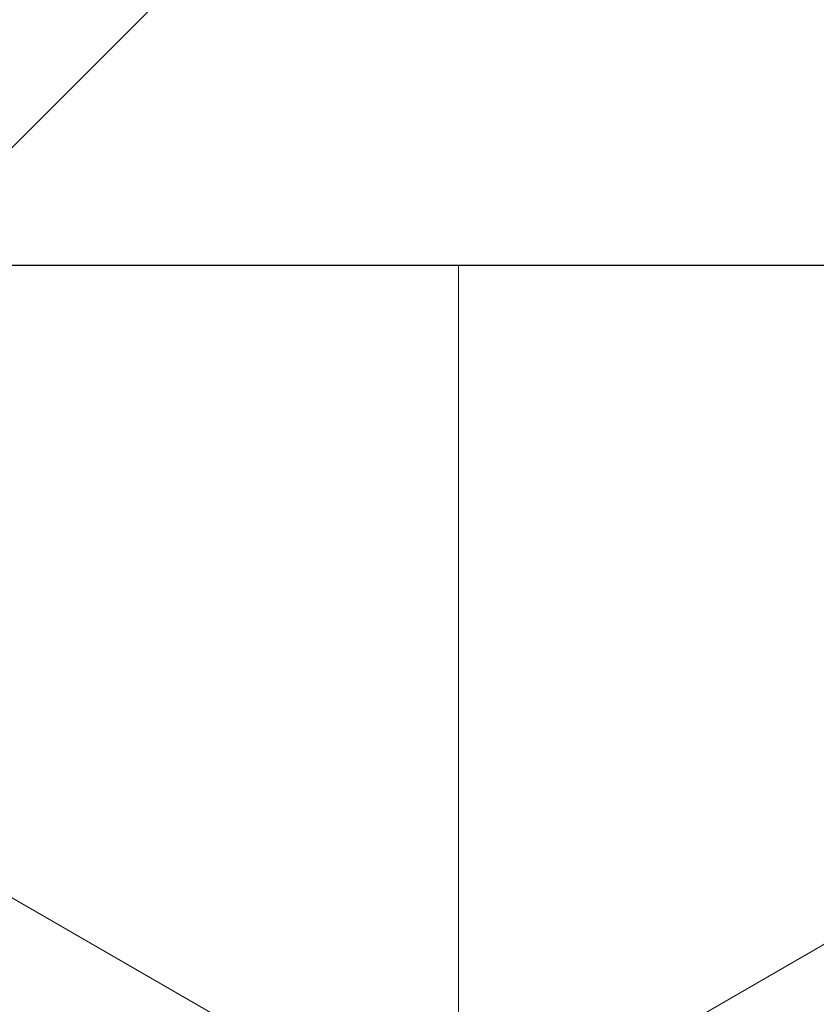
# Model space of a CAD drawing. Header units: millimetres. Extents: x -48448 to 452754, y -13941 to 17062.
# Tile 197 of 256: x 15209.724 to 15210.572, y 3617.299 to 3618.348. Entities that reach past the tile are written whole.
import ezdxf

# ---------------------------------------------------------------- set-up
doc = ezdxf.new("R2010")
doc.units = ezdxf.units.MM

msp = doc.modelspace()

# ---------------------------------------------------------------- hatches: boundary and pattern name
at = {"lineweight": 5}
h = msp.add_hatch(dxfattribs=at)
h.set_pattern_fill('ANSI31', color=256)
h.set_pattern_definition([(45, (-47770.6976, -3756.4557), (-2.24506403, 2.24506403), [])])
h.paths.add_polyline_path([(15251.3816, 3620.0862), (15091.3816, 3620.0862), (15091.3816, 3618.0862), (15251.3816, 3618.0862)])
h = msp.add_hatch(dxfattribs=at)
h.set_pattern_fill('NET3', color=256, scale=0.5, angle=90)
h.set_pattern_definition([(90, (-47770.6976, -3756.4557), (-1.5875, 1e-16), []), (150, (-47770.6976, -3756.4557), (-0.79375, -1.37481533), []), (210, (-47770.6976, -3756.4557), (0.79375, -1.37481533), [])])
h.paths.add_polyline_path([(15211.3816, 3618.0862), (15131.3816, 3618.0862), (15131.3816, 3602.0862), (15211.3816, 3602.0862)])

# ---------------------------------------------------------------- linework, layer by layer
msp.add_line((14973.8829, 3618.0862), (15376.4686, 3618.0862))
msp.add_lwpolyline([(15091.3816, 3618.0862), (15251.3816, 3618.0862), (15251.3816, 3620.0862), (15091.3816, 3620.0862)], close=True)
msp.add_lwpolyline([(15131.3816, 3602.0862), (15211.3816, 3602.0862), (15211.3816, 3618.0862), (15131.3816, 3618.0862)], close=True, dxfattribs=at)

doc.saveas('drawing.dxf')
